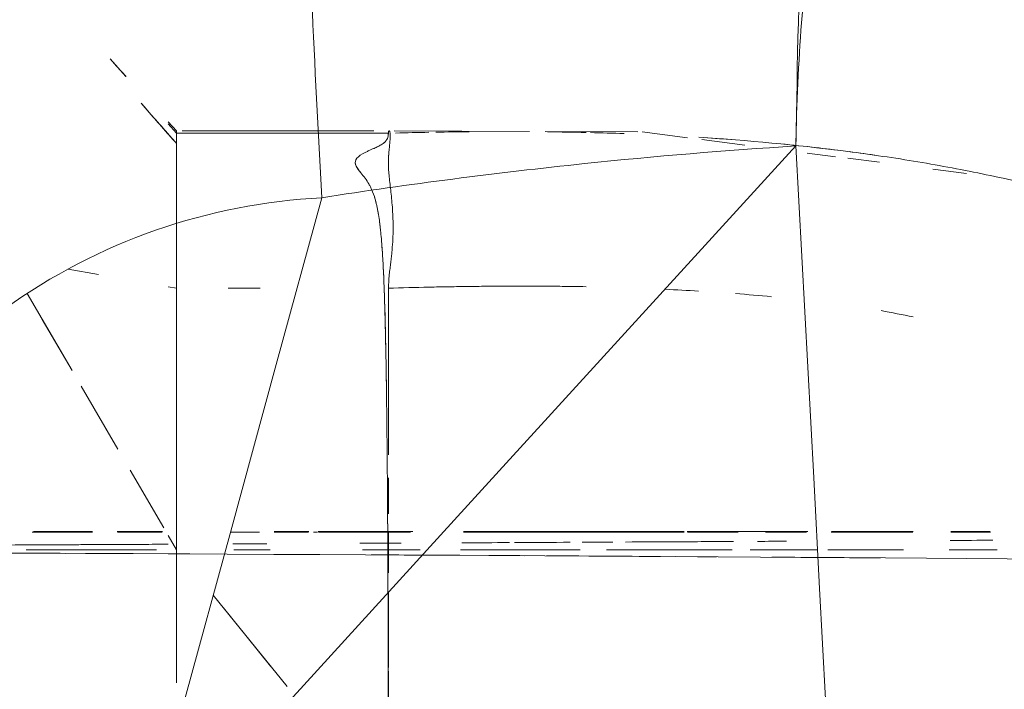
# Model space of a CAD drawing. Header units: millimetres. Extents: x 1110081 to 1268996, y -753649 to 3502.
# Tile 21 of 211: x 1176099 to 1176181, y -737027 to -736970. Entities that reach past the tile are written whole.
import ezdxf

# ---------------------------------------------------------------- set-up
doc = ezdxf.new("R2010")
doc.units = ezdxf.units.MM
doc.layers.add('Imports in Families', color=7, linetype='Continuous', lineweight=5)

# ---------------------------------------------------------------- blocks, each defined once
blk = doc.blocks.new('A315 - 3D HC toalett med cisterne - Standard-12572555-H02-Nivå F-3_5 m_1_ Ny Plan 2 PV200')
at = {"layer": 'Imports in Families'}
for p, q in [((75.447, 226.024), (75.447, 230.027)), ((73.918, 226.15), (73.918, 229.449)), ((73.99, 229.476), (73.99, 226.144)), ((43.965, 227.464), (43.604, 224.645)), ((73.918, 216.167), (73.918, 223.006)), ((73.99, 222.969), (73.99, 216.152)), ((75.447, 215.849), (75.447, 222.207)), ((43.034, 220.196), (42.694, 217.539)), ((42.561, 216.506), (42.257, 214.134)), ((75.447, 209.364), (75.447, 214.998)), ((73.918, 204.089), (73.918, 214.195)), ((73.99, 214.08), (73.99, 210.653)), ((41.59, 208.927), (41.128, 205.318)), ((73.99, 208.367), (73.99, 204.11)), ((75.447, 204.541), (75.447, 207.864)), ((40.974, 204.115), (40.486, 200.307)), ((73.918, 185.374), (73.918, 203.845)), ((73.99, 203.845), (73.99, 185.362)), ((75.447, 197.343), (75.447, 202.939)), ((40.485, 199.946), (40.454, 192.209)), ((75.447, 185.128), (75.447, 195.141)), ((40.449, 190.88), (40.403, 179.56)), ((75.447, 176.915), (75.447, 181.738)), ((73.918, 175.919), (73.918, 181.119)), ((73.99, 180.927), (73.99, 175.915)), ((40.603, 177.105), (40.603, 179.075)), ((69.438, 179.075), (72.459, 179.075)), ((73.99, 179.075), (77.375, 179.075)), ((79.017, 179.075), (85.313, 179.075)), ((85.605, 179.075), (91.118, 179.075)), ((40.402, 177.852), (40.402, 175.381)), ((40.603, 175.135), (40.603, 177.105)), ((73.918, 173.204), (73.918, 175.919)), ((73.99, 175.915), (73.99, 173.226)), ((40.402, 175.381), (40.402, 169.565)), ((40.603, 173.165), (40.603, 175.135)), ((40.603, 171.194), (40.603, 173.165)), ((73.99, 173.15), (73.99, 172.82)), ((73.918, 169.511), (73.918, 172.432)), ((73.99, 172.382), (73.99, 169.527)), ((40.603, 169.224), (40.603, 171.194)), ((79.253, 164.417), (86.909, 170.6)), ((40.402, 169.565), (40.402, 161.831)), ((75.447, 166.142), (75.447, 169.19)), ((53.563, 168.338), (53.563, 165.666)), ((73.99, 168.299), (73.99, 165.92)), ((40.443, 161.344), (40.402, 161.344)), ((40.483, 161.344), (40.403, 161.344)), ((40.603, 161.344), (40.443, 161.344)), ((40.999, 161.344), (40.483, 161.344)), ((41.987, 161.344), (40.999, 161.344)), ((41.458, 161.344), (42.046, 161.344)), ((42.656, 161.344), (41.987, 161.344)), ((42.046, 161.344), (43.315, 161.344)), ((43.439, 161.344), (42.656, 161.344)), ((43.315, 161.344), (44.707, 161.344)), ((45.341, 161.344), (43.439, 161.344)), ((44.707, 161.344), (45.449, 161.344)), ((49.001, 161.344), (45.341, 161.344)), ((45.449, 161.344), (46.222, 161.344)), ((46.222, 161.344), (47.025, 161.344)), ((47.025, 161.344), (47.859, 161.344)), ((47.859, 161.344), (48.724, 161.344)), ((48.724, 161.344), (49.619, 161.344)), ((50.425, 161.344), (49.001, 161.344)), ((49.619, 161.344), (50.545, 161.344)), ((51.947, 161.344), (50.425, 161.344)), ((50.545, 161.344), (51.501, 161.344)), ((51.501, 161.344), (52.489, 161.344)), ((53.563, 161.344), (51.947, 161.344)), ((52.489, 161.344), (53.506, 161.344)), ((53.506, 161.344), (54.554, 161.344)), ((54.554, 161.344), (57.881, 161.344)), ((57.881, 161.344), (64.034, 161.344)), ((73.99, 161.344), (63.207, 161.344)), ((73.99, 161.344), (63.207, 161.344)), ((64.034, 161.344), (65.355, 161.344)), ((65.355, 161.344), (69.5, 161.344)), ((69.5, 161.344), (70.942, 161.344)), ((70.942, 161.344), (75.447, 161.344)), ((75.447, 161.344), (86.583, 161.344)), ((86.583, 161.344), (75.447, 161.344)), ((75.447, 161.344), (86.583, 161.344)), ((86.583, 161.344), (75.447, 161.344)), ((73.608, 160.271), (68.794, 157.463)), ((68.794, 157.463), (73.608, 160.271)), ((73.918, 156.389), (73.918, 160.171)), ((73.99, 160.148), (73.99, 156.406)), ((75.447, 148.763), (75.447, 159.677)), ((34.366, 155.786), (35.842, 157.102)), ((35.842, 157.13), (34.979, 156.334)), ((34.979, 156.334), (34.366, 155.786)), ((67.03, 156.434), (61.766, 153.364)), ((61.766, 153.364), (67.03, 156.434)), ((52.418, 154.805), (51.974, 152.271)), ((73.918, 149.362), (73.918, 154.321)), ((73.99, 154.306), (73.99, 149.27)), ((54.01, 148.84), (60.462, 152.603)), ((60.462, 152.603), (56.184, 150.108))]:
    blk.add_line(p, q, dxfattribs=at)
at = {"layer": 'Imports in Families', "flags": 128}
for points in [[(125, 217.649), (115.74, 217.153), (106.48, 216.658), (97.221, 216.163), (87.961, 215.667), (78.701, 215.172), (69.441, 214.677), (60.182, 214.182), (50.922, 213.686), (41.662, 213.191)], [(41.662, 213.191), (56.699, 199.458), (71.736, 185.725), (86.773, 171.992), (101.81, 158.258)], [(53.563, 179.075), (61.5, 179.075), (67.513, 179.075)], [(101.81, 158.258), (87.856, 162.068), (73.902, 165.878), (59.948, 169.687), (45.995, 173.497)], [(40.603, 161.344), (40.603, 163.314), (40.603, 165.284), (40.603, 167.254), (40.603, 169.224)], [(80.326, 165.284), (82.766, 167.254), (85.205, 169.224)]]:
    blk.add_lwpolyline(points, dxfattribs=at)
at = {"layer": 'Imports in Families'}
for points in [[(76.829, 299.611), (76.188, 243.483), (75.727, 166.113), (75.447, 67.5)], [(74.659, 229.661), (74.664, 228.477), (74.67, 227.287), (74.676, 226.091)], [(55.443, 220.33), (55.604, 221.229), (55.788, 222.122), (55.973, 223.012)], [(42.141, 217.647), (42.249, 218.469), (42.362, 219.288), (42.48, 220.103)], [(76.134, 220.266), (76.128, 219.409), (76.123, 218.548), (76.117, 217.685)], [(41.724, 214.178), (41.817, 215.019), (41.915, 215.856), (42.019, 216.69)], [(76.099, 215.036), (76.091, 213.752), (76.083, 212.461), (76.075, 211.164)], [(41.418, 211.17), (41.512, 212.172), (41.613, 213.17), (41.722, 214.162)], [(74.742, 212.414), (74.746, 211.607), (74.749, 210.797), (74.753, 209.984)], [(54.017, 208.119), (54.096, 209.138), (54.182, 210.151), (54.277, 211.159)], [(40.966, 205.451), (41.025, 206.348), (41.088, 207.241), (41.158, 208.129)], [(74.763, 207.967), (74.769, 206.767), (74.775, 205.56), (74.781, 204.348)], [(53.657, 202.236), (53.701, 203.18), (53.751, 204.115), (53.807, 205.046)], [(74.785, 203.466), (74.792, 201.957), (74.8, 200.439), (74.807, 198.912)], [(76.017, 201.849), (76.007, 200.279), (75.998, 198.7), (75.989, 197.112)], [(40.546, 195.987), (40.57, 196.931), (40.598, 197.87), (40.632, 198.804)], [(74.812, 197.853), (74.816, 197.001), (74.82, 196.146), (74.824, 195.289)], [(40.48, 192.4), (40.493, 193.481), (40.512, 194.555), (40.537, 195.622)], [(75.976, 195.026), (75.971, 194.127), (75.966, 193.226), (75.961, 192.322)], [(74.829, 194.303), (74.837, 192.758), (74.844, 191.204), (74.852, 189.641)], [(75.95, 190.449), (75.945, 189.462), (75.939, 188.472), (75.934, 187.479)], [(53.447, 184.161), (53.437, 184.72), (53.421, 185.834), (53.403, 187.493), (53.397, 188.592), (53.396, 189.139)], [(74.854, 189.217), (74.86, 187.892), (74.867, 186.56), (74.873, 185.222)], [(40.511, 183.057), (40.495, 183.987), (40.482, 184.91), (40.474, 185.829)], [(75.92, 185.058), (75.916, 184.236), (75.911, 183.41), (75.907, 182.583)], [(40.586, 179.68), (40.561, 180.617), (40.54, 181.549), (40.522, 182.476)], [(75.9, 181.335), (75.893, 180.106), (75.887, 178.872), (75.88, 177.634)], [(74.898, 180.153), (74.903, 179.004), (74.909, 177.85), (74.915, 176.692)], [(40.402, 179.141), (40.403, 179.152), (40.413, 179.163), (40.43, 179.174)], [(40.422, 179.109), (40.409, 179.118), (40.402, 179.127), (40.402, 179.137)], [(40.489, 179.085), (40.458, 179.091), (40.436, 179.099), (40.422, 179.109)], [(40.43, 179.174), (40.447, 179.185), (40.472, 179.195), (40.505, 179.203)], [(40.603, 179.075), (40.557, 179.076), (40.519, 179.079), (40.489, 179.085)], [(40.505, 179.203), (40.538, 179.212), (40.579, 179.219), (40.627, 179.224)], [(40.686, 179.073), (40.657, 179.075), (40.629, 179.075), (40.603, 179.075)], [(40.627, 179.224), (40.676, 179.229), (40.732, 179.233), (40.797, 179.234)], [(40.776, 179.065), (40.745, 179.069), (40.715, 179.072), (40.686, 179.073)], [(40.797, 179.234), (40.861, 179.235), (40.933, 179.233), (41.014, 179.229)], [(40.979, 179.019), (40.942, 179.032), (40.907, 179.041), (40.874, 179.048)], [(41.014, 179.229), (41.094, 179.224), (41.181, 179.217), (41.277, 179.208)], [(41.277, 179.208), (41.468, 179.19), (41.691, 179.164), (41.944, 179.14)], [(44.409, 179.167), (44.61, 179.188), (45.027, 179.235), (45.473, 179.286), (45.704, 179.31)], [(45.704, 179.31), (45.934, 179.334), (46.171, 179.358), (46.416, 179.379)], [(46.416, 179.379), (46.66, 179.401), (47.163, 179.439), (47.693, 179.462), (47.966, 179.469)], [(52.535, 179.143), (52.871, 179.11), (53.214, 179.09), (53.563, 179.075)], [(58.544, 178.86), (58.206, 178.853), (57.873, 178.847), (57.544, 178.839)], [(59.054, 178.87), (58.882, 178.866), (58.712, 178.863), (58.544, 178.86)], [(59.571, 178.879), (59.397, 178.876), (59.225, 178.873), (59.054, 178.87)], [(61.162, 178.904), (60.621, 178.896), (60.091, 178.888), (59.571, 178.879)], [(61.707, 178.912), (61.524, 178.909), (61.343, 178.907), (61.162, 178.904)], [(62.816, 178.927), (62.441, 178.922), (62.072, 178.917), (61.707, 178.912)], [(66.911, 178.971), (65.491, 178.958), (64.125, 178.943), (62.816, 178.927)], [(67.523, 178.977), (67.318, 178.975), (67.114, 178.973), (66.911, 178.971)], [(68.142, 178.982), (67.934, 178.981), (67.728, 178.979), (67.523, 178.977)], [(69.399, 178.993), (68.976, 178.989), (68.556, 178.986), (68.142, 178.982)], [(70.684, 179.002), (70.251, 178.999), (69.823, 178.996), (69.399, 178.993)], [(71.995, 179.011), (71.553, 179.008), (71.116, 179.005), (70.684, 179.002)], [(72.66, 179.015), (72.437, 179.014), (72.216, 179.012), (71.995, 179.011)], [(76.088, 179.034), (74.918, 179.028), (73.775, 179.022), (72.66, 179.015)], [(80.418, 179.051), (78.935, 179.046), (77.492, 179.04), (76.088, 179.034)], [(81.914, 179.056), (81.411, 179.054), (80.912, 179.053), (80.418, 179.051)], [(85.766, 179.065), (85.504, 179.064), (85.243, 179.064), (84.983, 179.063)], [(88.155, 179.069), (87.349, 179.068), (86.553, 179.067), (85.766, 179.065)], [(46.482, 178.065), (46.383, 178.042), (46.286, 178.016), (46.19, 177.99)], [(46.781, 178.133), (46.68, 178.112), (46.58, 178.089), (46.482, 178.065)], [(47.4, 178.248), (47.295, 178.231), (47.086, 178.194), (46.881, 178.154), (46.781, 178.133)], [(48.049, 178.343), (47.828, 178.314), (47.612, 178.283), (47.4, 178.248)], [(48.727, 178.422), (48.612, 178.41), (48.383, 178.385), (48.16, 178.357), (48.049, 178.343)], [(49.433, 178.49), (49.193, 178.469), (48.958, 178.447), (48.727, 178.422)], [(50.168, 178.548), (50.043, 178.539), (49.796, 178.52), (49.553, 178.5), (49.433, 178.49)], [(50.931, 178.599), (50.672, 178.583), (50.417, 178.566), (50.168, 178.548)], [(51.722, 178.644), (51.588, 178.637), (51.322, 178.622), (51.06, 178.607), (50.931, 178.599)], [(52.128, 178.664), (51.991, 178.658), (51.856, 178.651), (51.722, 178.644)], [(52.541, 178.684), (52.402, 178.677), (52.264, 178.671), (52.128, 178.664)], [(53.822, 178.735), (53.385, 178.719), (52.958, 178.702), (52.541, 178.684)], [(54.263, 178.75), (54.115, 178.745), (53.968, 178.74), (53.822, 178.735)], [(54.711, 178.765), (54.561, 178.76), (54.411, 178.755), (54.263, 178.75)], [(57.544, 178.839), (56.558, 178.818), (55.614, 178.793), (54.711, 178.765)], [(45.906, 177.905), (45.626, 177.815), (45.357, 177.71), (45.099, 177.581)], [(46.19, 177.99), (46.094, 177.963), (45.999, 177.935), (45.906, 177.905)], [(43.908, 176.774), (43.835, 176.716), (43.763, 176.658), (43.691, 176.604)], [(75.855, 172.821), (75.855, 172.758), (75.855, 172.695), (75.854, 172.631)], [(74.952, 168.893), (74.957, 167.955), (74.961, 167.015), (74.966, 166.071)], [(41.197, 161.114), (40.158, 160.2), (39.119, 159.286), (38.08, 158.372)], [(40.403, 161.344), (40.418, 161.344), (40.485, 161.344), (40.603, 161.344)], [(41.123, 161.344), (40.683, 161.344), (40.442, 161.344), (40.405, 161.344)], [(40.407, 161.341), (40.405, 161.339), (40.59, 161.338), (40.953, 161.337)], [(40.603, 161.344), (40.485, 161.343), (40.421, 161.342), (40.409, 161.341)], [(40.603, 161.344), (40.929, 161.344), (41.273, 161.344), (41.635, 161.344)], [(40.603, 161.344), (40.787, 161.344), (40.977, 161.344), (41.172, 161.344)], [(40.953, 161.337), (41.016, 161.337), (41.086, 161.337), (41.161, 161.337)], [(41.629, 161.344), (41.438, 161.344), (41.27, 161.344), (41.123, 161.344)], [(41.161, 161.337), (41.235, 161.337), (41.316, 161.336), (41.401, 161.336)], [(41.172, 161.344), (41.368, 161.344), (41.569, 161.344), (41.775, 161.344)], [(41.401, 161.336), (41.573, 161.336), (41.766, 161.336), (41.98, 161.336)], [(42.266, 161.344), (42.032, 161.344), (41.819, 161.344), (41.629, 161.344)], [(41.635, 161.344), (41.997, 161.344), (42.756, 161.344), (43.587, 161.344), (44.02, 161.344)], [(41.775, 161.344), (41.982, 161.344), (42.194, 161.344), (42.412, 161.344)], [(41.98, 161.336), (42.194, 161.336), (42.43, 161.336), (42.686, 161.337)], [(42.412, 161.344), (42.847, 161.344), (43.305, 161.344), (43.785, 161.344)], [(42.686, 161.337), (42.814, 161.337), (43.081, 161.337), (43.369, 161.338), (43.518, 161.338)], [(43.929, 161.344), (43.769, 161.344), (43.614, 161.344), (43.465, 161.344)], [(43.518, 161.338), (43.816, 161.338), (44.134, 161.339), (44.473, 161.34)], [(43.785, 161.344), (44.025, 161.344), (44.271, 161.344), (44.522, 161.344)], [(44.951, 161.344), (44.59, 161.344), (44.249, 161.344), (43.929, 161.344)], [(44.02, 161.344), (44.454, 161.344), (44.905, 161.344), (45.374, 161.344)], [(44.473, 161.34), (44.643, 161.34), (44.817, 161.34), (44.996, 161.341)], [(44.522, 161.344), (45.527, 161.344), (46.621, 161.344), (47.805, 161.344)], [(45.508, 161.344), (45.317, 161.344), (45.132, 161.344), (44.951, 161.344)], [(44.996, 161.341), (45.176, 161.341), (45.36, 161.341), (45.55, 161.342)], [(45.374, 161.344), (45.842, 161.344), (46.329, 161.344), (46.834, 161.344)], [(47.361, 161.344), (46.699, 161.344), (46.081, 161.344), (45.508, 161.344)], [(45.55, 161.342), (46.118, 161.342), (46.732, 161.343), (47.389, 161.344)], [(46.834, 161.344), (47.338, 161.344), (47.86, 161.344), (48.4, 161.344)], [(48.038, 161.344), (47.808, 161.344), (47.582, 161.344), (47.361, 161.344)], [(47.389, 161.344), (47.608, 161.344), (47.833, 161.344), (48.061, 161.344)], [(47.805, 161.344), (48.101, 161.344), (48.402, 161.344), (48.709, 161.344)], [(50.24, 161.344), (49.464, 161.344), (48.729, 161.344), (48.038, 161.344)], [(48.061, 161.344), (48.748, 161.344), (49.478, 161.344), (50.251, 161.344)], [(48.4, 161.344), (48.94, 161.344), (50.055, 161.344), (51.241, 161.344), (51.852, 161.344)], [(48.709, 161.344), (49.016, 161.344), (49.329, 161.344), (49.647, 161.344)], [(49.647, 161.344), (49.966, 161.344), (50.289, 161.344), (50.619, 161.344)], [(51.03, 161.344), (50.762, 161.344), (50.499, 161.344), (50.24, 161.344)], [(50.251, 161.344), (50.508, 161.343), (50.77, 161.343), (51.037, 161.343)], [(50.619, 161.344), (50.948, 161.344), (51.283, 161.344), (51.624, 161.344)], [(52.692, 161.344), (52.12, 161.344), (51.566, 161.344), (51.03, 161.344)], [(51.037, 161.343), (51.304, 161.343), (51.847, 161.343), (52.408, 161.343), (52.693, 161.343)], [(51.624, 161.344), (51.965, 161.344), (52.311, 161.344), (52.663, 161.344)], [(51.852, 161.344), (52.463, 161.344), (53.091, 161.344), (53.737, 161.344)], [(52.663, 161.344), (53.014, 161.344), (53.372, 161.344), (53.735, 161.344)], [(53.563, 161.344), (53.268, 161.344), (52.978, 161.344), (52.692, 161.344)], [(52.693, 161.343), (52.979, 161.343), (53.268, 161.343), (53.563, 161.344)], [(53.735, 161.344), (54.098, 161.344), (54.466, 161.344), (54.84, 161.344)], [(53.737, 161.344), (54.383, 161.344), (55.047, 161.344), (55.728, 161.344)], [(54.84, 161.344), (55.215, 161.344), (55.594, 161.344), (55.98, 161.344)], [(55.728, 161.344), (56.41, 161.344), (57.109, 161.344), (57.825, 161.344)], [(55.98, 161.344), (56.365, 161.344), (56.756, 161.344), (57.152, 161.344)], [(57.152, 161.344), (57.549, 161.344), (57.951, 161.344), (58.358, 161.344)], [(57.825, 161.344), (58.542, 161.344), (59.276, 161.344), (60.027, 161.344)], [(58.358, 161.344), (58.766, 161.344), (59.179, 161.344), (59.598, 161.344)], [(59.598, 161.344), (60.855, 161.344), (62.161, 161.344), (63.518, 161.344)], [(60.027, 161.344), (60.779, 161.344), (61.548, 161.344), (62.335, 161.344)], [(63.518, 161.344), (63.971, 161.344), (64.429, 161.344), (64.892, 161.344)], [(64.748, 161.344), (65.57, 161.344), (66.409, 161.344), (67.266, 161.344)], [(64.892, 161.344), (65.356, 161.344), (65.825, 161.344), (66.299, 161.344)], [(66.299, 161.344), (66.774, 161.344), (67.254, 161.344), (67.74, 161.344)], [(67.74, 161.344), (68.226, 161.344), (68.718, 161.344), (69.215, 161.344)], [(69.215, 161.344), (69.712, 161.344), (70.214, 161.344), (70.722, 161.344)], [(70.277, 161.344), (71.94, 161.344), (73.664, 161.344), (75.447, 161.344)], [(70.722, 161.344), (71.231, 161.344), (71.744, 161.344), (72.264, 161.344)], [(72.264, 161.344), (73.303, 161.344), (74.364, 161.344), (75.447, 161.344)], [(74.996, 159.826), (75.002, 158.772), (75.007, 157.714), (75.012, 156.652)], [(75.777, 156.83), (75.772, 155.867), (75.768, 154.901), (75.764, 153.932)], [(75.024, 154.09), (75.03, 152.863), (75.036, 151.632), (75.042, 150.396)], [(75.755, 152.091), (75.749, 150.771), (75.743, 149.445), (75.737, 148.115)], [(75.042, 150.396), (75.051, 148.689), (75.059, 146.973), (75.067, 145.248)]]:
    blk.add_open_spline(points, degree=3, dxfattribs=at)
for points, knots in [([(41.662, 213.191), (34.547, 213.299), (24.543, 214.099), (13.267, 216.194), (5.99, 218.12), (0.979, 219.963), (-2.361, 221.525), (-4.164, 222.522), (-5.433, 223.327), (-6.156, 223.827), (-6.696, 224.221), (-7.081, 224.514), (-7.384, 224.758), (-7.587, 224.929), (-7.7, 225.026), (-7.784, 225.098), (-7.865, 225.172), (-7.965, 225.272), (-8.131, 225.449), (-8.38, 225.688), (-8.761, 225.866), (-9.04, 225.982), (-9.195, 226.05), (-9.306, 226.102), (-9.414, 226.156), (-9.557, 226.227), (-9.804, 226.352), (-10.147, 226.529), (-10.545, 226.743), (-11.056, 227.027), (-11.661, 227.382), (-12.557, 227.948), (-13.553, 228.653), (-14.567, 229.493), (-15.295, 230.181), (-15.803, 230.729), (-16.036, 231.001), (-16.147, 231.137)], [0, 0, 0, 0, 0.0909091, 0.1363636, 0.1818182, 0.2272727, 0.25, 0.2727273, 0.2840909, 0.2954545, 0.3011364, 0.3068182, 0.3125, 0.3153409, 0.3167614, 0.3181818, 0.3196023, 0.3210227, 0.3238636, 0.3295455, 0.3352273, 0.3380682, 0.3394886, 0.3409091, 0.3423295, 0.34375, 0.3465909, 0.3522727, 0.3579545, 0.3636364, 0.375, 0.3863636, 0.4090909, 0.4318182, 0.4545455, 0.4659091, 0.4772727, 0.4772727, 0.4772727, 0.4772727]), ([(41.662, 213.191), (27.426, 213.408), (8.877, 214.042), (-6.255, 215.567), (-12.935, 216.684), (-16.251, 217.5), (-18.416, 218.21), (-19.826, 218.766), (-20.841, 219.247), (-21.387, 219.542), (-21.563, 219.641)], [0, 0, 0, 0, 0.1904762, 0.2857143, 0.3333333, 0.3809524, 0.4047619, 0.4285714, 0.452381, 0.4642857, 0.4642857, 0.4642857, 0.4642857]), ([(41.662, 213.191), (42.037, 207.285), (43.149, 194.015), (44.86, 180.806), (45.995, 173.497)], [0, 0, 0, 0, 0.444444, 1, 1, 1, 1]), ([(53.396, 189.139), (53.394, 189.686), (53.393, 190.775), (53.399, 192.136), (53.408, 193.201), (53.418, 194.049), (53.428, 194.696), (53.436, 195.22), (53.444, 195.62)], [0.0952381, 0.0952381, 0.0952381, 0.0952381, 0.11111111, 0.12698413, 0.13492063, 0.14285714, 0.15079365, 0.15873016, 0.15873016, 0.15873016, 0.15873016]), ([(53.563, 179.075), (53.53, 180.218), (53.488, 181.919), (53.456, 183.602), (53.447, 184.161)], [0, 0, 0, 0, 0.03174603, 0.04761905, 0.04761905, 0.04761905, 0.04761905]), ([(40.874, 179.048), (40.861, 179.051), (40.828, 179.057), (40.796, 179.062), (40.776, 179.065)], [0.974358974, 0.974358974, 0.974358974, 0.974358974, 0.977564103, 0.982905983, 0.982905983, 0.982905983, 0.982905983]), ([(41.212, 178.897), (41.181, 178.919), (41.1, 178.971), (41.024, 179.004), (40.979, 179.019)], [0.94871795, 0.94871795, 0.94871795, 0.94871795, 0.95512821, 0.96581197, 0.96581197, 0.96581197, 0.96581197]), ([(41.342, 178.783), (41.322, 178.803), (41.278, 178.845), (41.236, 178.879), (41.212, 178.897)], [0.94017094, 0.94017094, 0.94017094, 0.94017094, 0.943910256, 0.948717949, 0.948717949, 0.948717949, 0.948717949]), ([(41.944, 179.14), (42.07, 179.128), (42.473, 179.092), (43.101, 179.061), (43.819, 179.108), (44.207, 179.146), (44.409, 179.167)], [0.4074074, 0.4074074, 0.4074074, 0.4074074, 0.4444444, 0.5185185, 0.5555556, 0.5925926, 0.5925926, 0.5925926, 0.5925926]), ([(47.966, 179.469), (48.238, 179.475), (48.796, 179.478), (49.672, 179.444), (50.435, 179.384), (51.064, 179.316), (51.545, 179.261), (52.034, 179.199), (52.367, 179.16), (52.535, 179.143)], [0.7777778, 0.7777778, 0.7777778, 0.7777778, 0.8148148, 0.8518519, 0.8888889, 0.9074074, 0.9259259, 0.9444444, 0.962963, 0.962963, 0.962963, 0.962963]), ([(84.983, 179.063), (84.722, 179.063), (83.687, 179.061), (82.668, 179.058), (81.914, 179.056)], [0.12820513, 0.12820513, 0.12820513, 0.12820513, 0.13675214, 0.16239316, 0.16239316, 0.16239316, 0.16239316]), ([(41.479, 178.613), (41.473, 178.622), (41.426, 178.688), (41.38, 178.742), (41.342, 178.783)], [0.931623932, 0.931623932, 0.931623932, 0.931623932, 0.932692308, 0.94017094, 0.94017094, 0.94017094, 0.94017094]), ([(43.273, 176.35), (43.12, 176.291), (42.794, 176.273), (42.441, 176.691), (42.223, 177.103), (42.144, 177.264), (42.067, 177.425), (41.992, 177.598), (41.918, 177.761), (41.809, 178.009), (41.659, 178.328), (41.536, 178.533), (41.479, 178.613)], [0.84615385, 0.84615385, 0.84615385, 0.84615385, 0.86538462, 0.88782051, 0.89342949, 0.89623397, 0.89903846, 0.90464744, 0.90745192, 0.91025641, 0.92147436, 0.93162393, 0.93162393, 0.93162393, 0.93162393]), ([(45.099, 177.581), (45.013, 177.539), (44.591, 177.31), (44.202, 177.008), (43.908, 176.774)], [0.77777778, 0.77777778, 0.77777778, 0.77777778, 0.78632479, 0.82051282, 0.82051282, 0.82051282, 0.82051282]), ([(43.691, 176.604), (43.575, 176.516), (43.436, 176.42), (43.299, 176.36), (43.273, 176.35)], [0.82905983, 0.82905983, 0.82905983, 0.82905983, 0.84294872, 0.84615385, 0.84615385, 0.84615385, 0.84615385]), ([(45.995, 173.497), (40.442, 173.195), (29.393, 172.63), (15.978, 172.124), (5.952, 171.964), (-0.957, 172.016), (-6.914, 172.29), (-10.73, 172.737), (-13.151, 173.174), (-14.694, 173.528), (-16.004, 173.895), (-16.748, 174.142), (-17.094, 174.265)], [0, 0, 0, 0, 0.037037, 0.0740741, 0.0925926, 0.1111111, 0.1296296, 0.1481481, 0.1574074, 0.1666667, 0.1759259, 0.1851852, 0.1851852, 0.1851852, 0.1851852]), ([(45.995, 173.497), (46.249, 168.766), (48.059, 159.365), (54.434, 147.177), (63.239, 137.442), (70.244, 132.885), (73.96, 131.047)], [0, 0, 0, 0, 0.266667, 0.533333, 0.766667, 1, 1, 1, 1]), ([(55.083, 85.885), (38.995, 88.64), (13.88, 98.126), (-14.868, 120.883), (-33.621, 144.735), (-42.072, 163.114), (-45.168, 172.669)], [-1, -1, -1, -1, -0.648649, -0.432432, -0.216216, 0, 0, 0, 0]), ([(43.465, 161.344), (43.316, 161.344), (42.884, 161.344), (42.5, 161.344), (42.266, 161.344)], [0.46875, 0.46875, 0.46875, 0.46875, 0.5, 0.5625, 0.5625, 0.5625, 0.5625])]:
    blk.add_open_spline(points, degree=3, knots=knots, dxfattribs=at)
blk = doc.blocks.new('br001-h02-a-200-2-0001_Z02_dwg_A315 - 3D HC toalett med cisterne - Standard-12572555-H02-Nivå F-3_5m-1921415-MA-20-0001 GA Level 02 -Rearrange - option 3D')
at = {"layer": 'Imports in Families'}
for p, q in [((75.447, 226.024), (75.447, 230.027)), ((43.965, 227.464), (43.604, 224.645)), ((75.447, 215.849), (75.447, 222.207)), ((43.034, 220.196), (42.694, 217.539)), ((42.561, 216.506), (42.257, 214.134)), ((75.447, 209.364), (75.447, 214.998)), ((41.59, 208.927), (41.128, 205.318)), ((40.974, 204.115), (40.486, 200.307)), ((40.485, 199.946), (40.454, 192.209)), ((75.447, 185.128), (75.447, 195.141)), ((40.449, 190.88), (40.403, 179.56)), ((75.447, 176.915), (75.447, 181.738)), ((69.438, 179.075), (72.459, 179.075)), ((73.99, 179.075), (77.375, 179.075)), ((79.017, 179.075), (85.313, 179.075)), ((85.605, 179.075), (91.118, 179.075)), ((79.253, 164.417), (86.909, 170.6)), ((75.447, 166.142), (75.447, 169.19)), ((53.563, 168.338), (53.563, 165.666)), ((73.99, 168.299), (73.99, 165.92)), ((40.405, 161.339), (39.652, 160.644)), ((39.818, 160.644), (40.603, 161.344)), ((75.447, 148.763), (75.447, 159.677)), ((34.979, 156.334), (34.366, 155.786)), ((52.418, 154.805), (51.974, 152.271))]:
    blk.add_line(p, q, dxfattribs=at)
at = {"layer": 'Imports in Families', "flags": 128}
for points in [[(73.918, 226.15), (73.918, 229.449), (73.99, 226.144)], [(73.918, 216.167), (73.918, 223.006), (73.99, 216.152)], [(125, 205.836), (125, 217.645), (115.74, 217.153), (106.48, 216.658), (97.221, 216.163), (87.961, 215.667), (78.701, 215.172), (69.441, 214.677), (60.182, 214.182), (50.922, 213.686), (41.662, 213.191), (56.699, 199.458), (71.736, 185.725), (86.773, 171.992), (101.81, 158.258), (87.856, 162.068), (73.902, 165.878), (59.948, 169.687), (45.995, 173.497)], [(73.99, 208.367), (73.918, 204.932), (73.918, 214.195), (73.99, 210.653)], [(75.447, 197.343), (75.447, 202.939), (75.447, 207.864)], [(73.918, 185.374), (73.918, 203.845), (73.99, 185.362)], [(73.99, 180.927), (73.99, 175.915), (73.918, 173.204), (73.918, 175.919), (73.918, 181.119)], [(40.603, 167.254), (40.603, 169.224), (40.603, 171.194), (40.603, 173.165), (40.603, 175.135), (40.603, 177.105), (40.603, 179.075)], [(53.563, 179.075), (61.5, 179.075), (67.513, 179.075)], [(40.402, 177.852), (40.402, 175.381), (40.402, 169.565), (40.402, 161.831)], [(73.918, 169.511), (73.918, 172.432), (73.99, 169.527)], [(80.326, 165.284), (82.766, 167.254), (85.205, 169.224)], [(42.656, 161.344), (41.987, 161.344), (41.434, 161.344), (40.999, 161.344), (40.403, 161.344), (40.603, 161.344), (40.603, 163.314), (40.603, 165.284), (40.603, 167.254)], [(52.489, 161.344), (51.501, 161.344), (48.724, 161.344), (47.859, 161.344), (47.025, 161.344), (44.707, 161.344), (43.315, 161.344), (42.665, 161.344), (42.046, 161.344), (41.458, 161.344)], [(45.341, 161.344), (43.439, 161.344), (42.656, 161.344)], [(53.44, 160.644), (53.563, 161.344), (51.947, 161.344), (50.425, 161.344), (49.001, 161.344), (45.341, 161.344)], [(75.447, 161.344), (86.583, 161.344), (75.447, 161.344), (86.583, 161.344), (75.447, 161.344), (74.248, 160.644), (75.447, 161.344), (70.942, 161.344), (65.355, 161.344), (64.034, 161.344), (73.99, 161.344), (63.972, 161.344), (60.251, 161.344), (57.881, 161.344), (54.554, 161.344), (52.489, 161.344)], [(73.918, 156.389), (73.918, 160.171), (73.99, 156.406)], [(73.918, 149.362), (73.918, 154.321), (73.99, 149.27)], [(54.01, 148.84), (60.462, 152.603), (56.184, 150.108)]]:
    blk.add_lwpolyline(points, dxfattribs=at)
for points in [[(73.608, 160.271), (68.794, 157.463)], [(67.03, 156.434), (63.972, 154.65)]]:
    blk.add_lwpolyline(points, close=True, dxfattribs=at)
at = {"layer": 'Imports in Families'}
for points, knots in [([(40.941, 205.056), (41.201, 209.176), (41.667, 214.213), (42.472, 220.108), (42.922, 223.027), (43.429, 225.917), (43.989, 228.777), (44.601, 231.609), (45.259, 234.414), (45.961, 237.191), (46.703, 239.943), (47.482, 242.672), (48.294, 245.377), (49.135, 248.062), (50.292, 251.617), (51.794, 256.018), (53.656, 261.245), (55.554, 266.437), (57.459, 271.613), (59.031, 275.929), (60.265, 279.39), (61.175, 281.993), (62.067, 284.605), (63.227, 288.102), (64.628, 292.497), (66.238, 297.817), (68.3, 304.962), (71.708, 317.588), (76.136, 335.854), (79.492, 350.475), (81.197, 357.73)], [0.125, 0.125, 0.125, 0.125, 0.1875, 0.203125, 0.21875, 0.234375, 0.25, 0.265625, 0.28125, 0.296875, 0.3125, 0.328125, 0.34375, 0.359375, 0.375, 0.40625, 0.4375, 0.46875, 0.5, 0.53125, 0.546875, 0.5625, 0.578125, 0.59375, 0.625, 0.65625, 0.6875, 0.75, 0.875, 1, 1, 1, 1]), ([(41.662, 213.191), (34.547, 213.299), (24.543, 214.099), (13.267, 216.194), (5.99, 218.12), (0.979, 219.963), (-2.361, 221.525), (-4.164, 222.522), (-5.433, 223.327), (-6.156, 223.827), (-6.696, 224.221), (-7.081, 224.514), (-7.384, 224.758), (-7.587, 224.929), (-7.7, 225.026), (-7.784, 225.098), (-7.865, 225.172), (-7.965, 225.272), (-8.131, 225.449), (-8.38, 225.688), (-8.761, 225.866), (-9.04, 225.982), (-9.195, 226.05), (-9.306, 226.102), (-9.414, 226.156), (-9.557, 226.227), (-9.804, 226.352), (-10.147, 226.529), (-10.545, 226.743), (-11.056, 227.027), (-11.661, 227.382), (-12.557, 227.948), (-13.553, 228.653), (-14.567, 229.493), (-15.295, 230.181), (-15.803, 230.729), (-16.036, 231.001), (-16.147, 231.137)], [0, 0, 0, 0, 0.0909091, 0.1363636, 0.1818182, 0.2272727, 0.25, 0.2727273, 0.2840909, 0.2954545, 0.3011364, 0.3068182, 0.3125, 0.3153409, 0.3167614, 0.3181818, 0.3196023, 0.3210227, 0.3238636, 0.3295455, 0.3352273, 0.3380682, 0.3394886, 0.3409091, 0.3423295, 0.34375, 0.3465909, 0.3522727, 0.3579545, 0.3636364, 0.375, 0.3863636, 0.4090909, 0.4318182, 0.4545455, 0.4659091, 0.4772727, 0.4772727, 0.4772727, 0.4772727]), ([(41.662, 213.191), (27.426, 213.408), (8.877, 214.042), (-6.255, 215.567), (-12.935, 216.684), (-16.251, 217.5), (-18.416, 218.21), (-19.826, 218.766), (-20.841, 219.247), (-21.387, 219.542), (-21.563, 219.641)], [0, 0, 0, 0, 0.1904762, 0.2857143, 0.3333333, 0.3809524, 0.4047619, 0.4285714, 0.452381, 0.4642857, 0.4642857, 0.4642857, 0.4642857]), ([(41.662, 213.191), (42.037, 207.285), (43.149, 194.015), (44.86, 180.806), (45.995, 173.497)], [0, 0, 0, 0, 0.444444, 1, 1, 1, 1]), ([(53.396, 189.139), (53.394, 189.686), (53.393, 190.775), (53.399, 192.136), (53.408, 193.201), (53.418, 194.049), (53.428, 194.696), (53.436, 195.22), (53.444, 195.62)], [0.0952381, 0.0952381, 0.0952381, 0.0952381, 0.11111111, 0.12698413, 0.13492063, 0.14285714, 0.15079365, 0.15873016, 0.15873016, 0.15873016, 0.15873016]), ([(53.563, 179.075), (53.53, 180.218), (53.488, 181.919), (53.456, 183.602), (53.447, 184.161)], [0, 0, 0, 0, 0.03174603, 0.04761905, 0.04761905, 0.04761905, 0.04761905]), ([(40.603, 179.075), (40.557, 179.076), (40.481, 179.082), (40.416, 179.107), (40.402, 179.127), (40.402, 179.137)], [0, 0, 0, 0, 0.037037, 0.0740741, 0.1072377, 0.1072377, 0.1072377, 0.1072377]), ([(40.505, 179.203), (40.538, 179.212), (40.66, 179.233), (40.918, 179.239), (41.181, 179.217), (41.277, 179.208)], [0.1851852, 0.1851852, 0.1851852, 0.1851852, 0.2222222, 0.2962963, 0.3333333, 0.3333333, 0.3333333, 0.3333333]), ([(40.979, 179.019), (40.929, 179.036), (40.791, 179.068), (40.672, 179.076), (40.603, 179.075)], [0.96581197, 0.96581197, 0.96581197, 0.96581197, 0.9775641, 1, 1, 1, 1]), ([(41.212, 178.897), (41.181, 178.919), (41.1, 178.971), (41.024, 179.004), (40.979, 179.019)], [0.94871795, 0.94871795, 0.94871795, 0.94871795, 0.95512821, 0.96581197, 0.96581197, 0.96581197, 0.96581197]), ([(41.479, 178.613), (41.473, 178.622), (41.406, 178.717), (41.315, 178.815), (41.236, 178.879), (41.212, 178.897)], [0.93162393, 0.93162393, 0.93162393, 0.93162393, 0.93269231, 0.94391026, 0.94871795, 0.94871795, 0.94871795, 0.94871795]), ([(58.544, 178.86), (57.193, 178.834), (55.755, 178.799), (54.411, 178.755), (54.263, 178.75)], [0.47863248, 0.47863248, 0.47863248, 0.47863248, 0.54700855, 0.55555556, 0.55555556, 0.55555556, 0.55555556]), ([(84.983, 179.063), (84.722, 179.063), (83.687, 179.061), (82.668, 179.058), (81.914, 179.056)], [0.12820513, 0.12820513, 0.12820513, 0.12820513, 0.13675214, 0.16239316, 0.16239316, 0.16239316, 0.16239316]), ([(41.782, 178.062), (41.739, 178.156), (41.634, 178.369), (41.536, 178.533), (41.479, 178.613)], [0.91452991, 0.91452991, 0.91452991, 0.91452991, 0.92147436, 0.93162393, 0.93162393, 0.93162393, 0.93162393]), ([(45.099, 177.581), (45.013, 177.539), (44.591, 177.31), (43.998, 176.849), (43.345, 176.322), (42.818, 176.245), (42.441, 176.691), (42.223, 177.103), (42.144, 177.264), (42.067, 177.425), (41.992, 177.598), (41.918, 177.761), (41.854, 177.906), (41.809, 178.005), (41.782, 178.062)], [0.7777778, 0.7777778, 0.7777778, 0.7777778, 0.7863248, 0.8205128, 0.8429487, 0.8653846, 0.8878205, 0.8934295, 0.896234, 0.8990385, 0.9046474, 0.9074519, 0.9102564, 0.9145299, 0.9145299, 0.9145299, 0.9145299]), ([(48.727, 178.422), (48.612, 178.41), (48.041, 178.347), (47.392, 178.255), (46.881, 178.154), (46.781, 178.133)], [0.67521368, 0.67521368, 0.67521368, 0.67521368, 0.68376068, 0.71794872, 0.72649573, 0.72649573, 0.72649573, 0.72649573]), ([(50.931, 178.599), (50.542, 178.575), (50.038, 178.54), (49.553, 178.5), (49.433, 178.49)], [0.62393162, 0.62393162, 0.62393162, 0.62393162, 0.64957265, 0.65811966, 0.65811966, 0.65811966, 0.65811966]), ([(45.995, 173.497), (40.442, 173.195), (29.393, 172.63), (15.978, 172.124), (5.952, 171.964), (-0.957, 172.016), (-6.914, 172.29), (-10.73, 172.737), (-13.151, 173.174), (-14.694, 173.528), (-16.004, 173.895), (-16.748, 174.142), (-17.094, 174.265)], [0, 0, 0, 0, 0.037037, 0.0740741, 0.0925926, 0.1111111, 0.1296296, 0.1481481, 0.1574074, 0.1666667, 0.1759259, 0.1851852, 0.1851852, 0.1851852, 0.1851852]), ([(45.995, 173.497), (46.249, 168.766), (48.059, 159.365), (54.434, 147.177), (63.239, 137.442), (70.244, 132.885), (73.96, 131.047)], [0, 0, 0, 0, 0.266667, 0.533333, 0.766667, 1, 1, 1, 1]), ([(55.083, 85.885), (38.995, 88.64), (13.88, 98.126), (-14.868, 120.883), (-33.621, 144.735), (-42.072, 163.114), (-45.168, 172.669)], [-1, -1, -1, -1, -0.648649, -0.432432, -0.216216, 0, 0, 0, 0])]:
    blk.add_open_spline(points, degree=3, knots=knots, dxfattribs=at)
for points in [[(74.659, 229.661), (74.664, 228.477), (74.67, 227.287), (74.676, 226.091)], [(55.443, 220.33), (55.604, 221.229), (55.788, 222.122), (55.973, 223.012)], [(42.141, 217.647), (42.249, 218.469), (42.362, 219.288), (42.48, 220.103)], [(76.134, 220.266), (76.128, 219.409), (76.123, 218.548), (76.117, 217.685)], [(41.724, 214.178), (41.817, 215.019), (41.915, 215.856), (42.019, 216.69)], [(76.099, 215.036), (76.091, 213.752), (76.083, 212.461), (76.075, 211.164)], [(41.418, 211.17), (41.512, 212.172), (41.613, 213.17), (41.722, 214.162)], [(74.742, 212.414), (74.746, 211.607), (74.749, 210.797), (74.753, 209.984)], [(54.017, 208.119), (54.096, 209.138), (54.182, 210.151), (54.277, 211.159)], [(40.966, 205.451), (41.025, 206.348), (41.088, 207.241), (41.158, 208.129)], [(74.763, 207.967), (74.768, 206.961), (74.773, 205.952), (74.778, 204.938)], [(76.045, 206.533), (76.042, 206.003), (76.039, 205.471), (76.036, 204.938)], [(53.657, 202.236), (53.701, 203.18), (53.751, 204.115), (53.807, 205.046)], [(74.778, 204.938), (74.78, 204.448), (74.782, 203.958), (74.785, 203.466)], [(74.785, 203.466), (74.792, 201.957), (74.8, 200.439), (74.807, 198.912)], [(76.017, 201.849), (76.007, 200.279), (75.998, 198.7), (75.989, 197.112)], [(40.546, 195.987), (40.57, 196.931), (40.598, 197.87), (40.632, 198.804)], [(74.812, 197.853), (74.816, 197.001), (74.82, 196.146), (74.824, 195.289)], [(40.48, 192.4), (40.493, 193.481), (40.512, 194.555), (40.537, 195.622)], [(75.976, 195.026), (75.971, 194.127), (75.966, 193.226), (75.961, 192.322)], [(74.829, 194.303), (74.837, 192.758), (74.844, 191.204), (74.852, 189.641)], [(75.95, 190.449), (75.945, 189.462), (75.939, 188.472), (75.934, 187.479)], [(53.447, 184.161), (53.437, 184.72), (53.421, 185.834), (53.403, 187.493), (53.397, 188.592), (53.396, 189.139)], [(74.854, 189.217), (74.86, 187.892), (74.867, 186.56), (74.873, 185.222)], [(40.511, 183.057), (40.495, 183.987), (40.482, 184.91), (40.474, 185.829)], [(75.92, 185.058), (75.916, 184.236), (75.911, 183.41), (75.907, 182.583)], [(40.586, 179.68), (40.561, 180.617), (40.54, 181.549), (40.522, 182.476)], [(75.9, 181.335), (75.893, 180.106), (75.887, 178.872), (75.88, 177.634)], [(74.898, 180.153), (74.903, 179.004), (74.909, 177.85), (74.915, 176.692)], [(40.402, 179.141), (40.403, 179.152), (40.413, 179.163), (40.43, 179.174)], [(40.43, 179.174), (40.447, 179.185), (40.472, 179.195), (40.505, 179.203)], [(41.277, 179.208), (41.468, 179.19), (41.691, 179.164), (41.944, 179.14)], [(41.944, 179.14), (42.07, 179.128), (42.204, 179.116), (42.346, 179.105)], [(42.346, 179.105), (42.488, 179.095), (42.637, 179.086), (42.794, 179.081)], [(42.794, 179.081), (42.951, 179.076), (43.116, 179.074), (43.288, 179.08)], [(43.288, 179.08), (43.46, 179.085), (43.819, 179.108), (44.207, 179.146), (44.409, 179.167)], [(44.409, 179.167), (44.61, 179.188), (45.027, 179.235), (45.473, 179.286), (45.704, 179.31)], [(45.704, 179.31), (45.934, 179.334), (46.171, 179.358), (46.416, 179.379)], [(46.416, 179.379), (46.66, 179.401), (47.163, 179.439), (47.693, 179.462), (47.966, 179.469)], [(47.966, 179.469), (48.238, 179.475), (48.796, 179.478), (49.672, 179.444), (50.283, 179.396), (50.594, 179.365)], [(50.594, 179.365), (50.75, 179.35), (51.064, 179.316), (51.545, 179.261), (52.034, 179.199), (52.367, 179.16), (52.535, 179.143)], [(52.535, 179.143), (52.871, 179.11), (53.214, 179.09), (53.563, 179.075)], [(59.054, 178.87), (58.882, 178.866), (58.712, 178.863), (58.544, 178.86)], [(61.707, 178.912), (60.794, 178.899), (59.909, 178.885), (59.054, 178.87)], [(62.816, 178.927), (62.441, 178.922), (62.072, 178.917), (61.707, 178.912)], [(66.911, 178.971), (65.491, 178.958), (64.125, 178.943), (62.816, 178.927)], [(67.523, 178.977), (67.318, 178.975), (67.114, 178.973), (66.911, 178.971)], [(68.142, 178.982), (67.934, 178.981), (67.728, 178.979), (67.523, 178.977)], [(69.399, 178.993), (68.976, 178.989), (68.556, 178.986), (68.142, 178.982)], [(71.995, 179.011), (71.112, 179.005), (70.247, 178.999), (69.399, 178.993)], [(72.66, 179.015), (72.437, 179.014), (72.216, 179.012), (71.995, 179.011)], [(73.333, 179.019), (73.108, 179.018), (72.883, 179.016), (72.66, 179.015)], [(74.012, 179.023), (73.784, 179.022), (73.558, 179.02), (73.333, 179.019)], [(76.088, 179.034), (75.386, 179.03), (74.694, 179.027), (74.012, 179.023)], [(77.505, 179.04), (77.028, 179.038), (76.556, 179.036), (76.088, 179.034)], [(80.418, 179.051), (79.43, 179.048), (78.458, 179.044), (77.505, 179.04)], [(81.914, 179.056), (81.411, 179.054), (80.912, 179.053), (80.418, 179.051)], [(85.766, 179.065), (85.504, 179.064), (85.243, 179.064), (84.983, 179.063)], [(86.556, 179.066), (86.291, 179.066), (86.028, 179.065), (85.766, 179.065)], [(87.352, 179.068), (87.085, 179.067), (86.82, 179.067), (86.556, 179.066)], [(46.482, 178.065), (46.285, 178.018), (46.093, 177.965), (45.906, 177.905)], [(46.781, 178.133), (46.68, 178.112), (46.58, 178.089), (46.482, 178.065)], [(49.433, 178.49), (49.193, 178.469), (48.958, 178.447), (48.727, 178.422)], [(51.722, 178.644), (51.588, 178.637), (51.322, 178.622), (51.06, 178.607), (50.931, 178.599)], [(52.541, 178.684), (52.263, 178.671), (51.99, 178.658), (51.722, 178.644)], [(54.263, 178.75), (53.671, 178.73), (53.096, 178.708), (52.541, 178.684)], [(45.906, 177.905), (45.626, 177.815), (45.357, 177.71), (45.099, 177.581)], [(74.952, 168.893), (74.957, 167.955), (74.961, 167.015), (74.966, 166.071)], [(75.804, 162.467), (75.801, 161.863), (75.798, 161.257), (75.795, 160.65)], [(40.403, 161.344), (40.418, 161.344), (40.485, 161.344), (40.603, 161.344)], [(40.441, 161.344), (40.423, 161.344), (40.411, 161.344), (40.405, 161.344)], [(40.439, 161.342), (40.423, 161.342), (40.413, 161.341), (40.409, 161.341)], [(40.409, 161.34), (40.41, 161.34), (40.412, 161.34), (40.414, 161.34)], [(40.414, 161.34), (40.437, 161.339), (40.511, 161.339), (40.636, 161.338)], [(40.503, 161.343), (40.476, 161.342), (40.454, 161.342), (40.439, 161.342)], [(40.613, 161.344), (40.533, 161.344), (40.476, 161.344), (40.441, 161.344)], [(40.603, 161.344), (40.564, 161.343), (40.53, 161.343), (40.503, 161.343)], [(40.603, 161.344), (40.929, 161.344), (41.273, 161.344), (41.635, 161.344)], [(40.603, 161.344), (40.787, 161.344), (40.977, 161.344), (41.172, 161.344)], [(41.123, 161.344), (40.903, 161.344), (40.733, 161.344), (40.613, 161.344)], [(40.636, 161.338), (40.719, 161.338), (40.825, 161.337), (40.953, 161.337)], [(41.458, 161.344), (41.193, 161.11), (40.928, 160.877), (40.663, 160.644)], [(40.953, 161.337), (41.016, 161.337), (41.086, 161.337), (41.161, 161.337)], [(41.359, 161.344), (41.275, 161.344), (41.196, 161.344), (41.123, 161.344)], [(41.161, 161.337), (41.385, 161.336), (41.658, 161.336), (41.98, 161.336)], [(41.172, 161.344), (41.368, 161.344), (41.569, 161.344), (41.775, 161.344)], [(42.266, 161.344), (41.915, 161.344), (41.612, 161.344), (41.359, 161.344)], [(41.635, 161.344), (41.997, 161.344), (42.756, 161.344), (43.587, 161.344), (44.02, 161.344)], [(41.775, 161.344), (41.982, 161.344), (42.194, 161.344), (42.412, 161.344)], [(41.98, 161.336), (42.301, 161.336), (42.671, 161.337), (43.087, 161.337)], [(42.633, 161.344), (42.505, 161.344), (42.383, 161.344), (42.266, 161.344)], [(42.412, 161.344), (42.847, 161.344), (43.305, 161.344), (43.785, 161.344)], [(43.465, 161.344), (43.316, 161.344), (43.028, 161.344), (42.761, 161.344), (42.633, 161.344)], [(43.087, 161.337), (43.225, 161.337), (43.369, 161.338), (43.518, 161.338)], [(43.929, 161.344), (43.769, 161.344), (43.614, 161.344), (43.465, 161.344)], [(43.518, 161.338), (43.667, 161.338), (43.821, 161.339), (43.98, 161.339)], [(43.785, 161.344), (44.025, 161.344), (44.271, 161.344), (44.522, 161.344)], [(44.424, 161.344), (44.254, 161.344), (44.089, 161.344), (43.929, 161.344)], [(43.98, 161.339), (44.139, 161.339), (44.304, 161.339), (44.473, 161.34)], [(44.02, 161.344), (44.454, 161.344), (44.905, 161.344), (45.374, 161.344)], [(44.951, 161.344), (44.77, 161.344), (44.595, 161.344), (44.424, 161.344)], [(44.473, 161.34), (44.643, 161.34), (44.817, 161.34), (44.996, 161.341)], [(44.522, 161.344), (45.276, 161.344), (46.08, 161.344), (46.934, 161.344)], [(47.361, 161.344), (46.478, 161.344), (45.674, 161.344), (44.951, 161.344)], [(44.996, 161.341), (45.176, 161.341), (45.36, 161.341), (45.55, 161.342)], [(45.374, 161.344), (45.842, 161.344), (46.329, 161.344), (46.834, 161.344)], [(45.55, 161.342), (45.739, 161.342), (45.934, 161.342), (46.133, 161.342)], [(46.133, 161.342), (46.333, 161.343), (46.537, 161.343), (46.747, 161.343)], [(46.747, 161.343), (46.956, 161.343), (47.17, 161.343), (47.389, 161.344)], [(46.834, 161.344), (47.338, 161.344), (47.86, 161.344), (48.4, 161.344)], [(46.934, 161.344), (47.219, 161.344), (47.509, 161.344), (47.805, 161.344)], [(48.038, 161.344), (47.808, 161.344), (47.582, 161.344), (47.361, 161.344)], [(47.389, 161.344), (47.608, 161.344), (47.833, 161.344), (48.061, 161.344)], [(47.805, 161.344), (49.284, 161.344), (50.904, 161.344), (52.663, 161.344)], [(48.744, 161.344), (48.504, 161.344), (48.268, 161.344), (48.038, 161.344)], [(48.061, 161.344), (48.519, 161.344), (48.996, 161.344), (49.492, 161.344)], [(48.4, 161.344), (48.94, 161.344), (50.055, 161.344), (51.241, 161.344), (51.852, 161.344)], [(49.478, 161.344), (49.228, 161.344), (48.984, 161.344), (48.744, 161.344)], [(50.24, 161.344), (49.981, 161.344), (49.727, 161.344), (49.478, 161.344)], [(49.492, 161.344), (49.74, 161.344), (49.993, 161.344), (50.251, 161.344)], [(51.03, 161.344), (50.762, 161.344), (50.499, 161.344), (50.24, 161.344)], [(50.251, 161.344), (50.508, 161.343), (50.77, 161.343), (51.037, 161.343)], [(51.847, 161.344), (51.57, 161.344), (51.298, 161.344), (51.03, 161.344)], [(51.037, 161.343), (51.304, 161.343), (51.847, 161.343), (52.408, 161.343), (52.693, 161.343)], [(52.692, 161.344), (52.406, 161.344), (52.124, 161.344), (51.847, 161.344)], [(51.852, 161.344), (52.463, 161.344), (53.091, 161.344), (53.737, 161.344)], [(52.663, 161.344), (53.014, 161.344), (53.372, 161.344), (53.735, 161.344)], [(53.563, 161.344), (53.268, 161.344), (52.978, 161.344), (52.692, 161.344)], [(52.693, 161.343), (52.979, 161.343), (53.268, 161.343), (53.563, 161.344)], [(53.735, 161.344), (54.824, 161.344), (55.963, 161.344), (57.152, 161.344)], [(53.737, 161.344), (54.383, 161.344), (55.047, 161.344), (55.728, 161.344)], [(55.728, 161.344), (56.41, 161.344), (57.109, 161.344), (57.825, 161.344)], [(57.152, 161.344), (57.549, 161.344), (57.951, 161.344), (58.358, 161.344)], [(57.825, 161.344), (58.542, 161.344), (59.276, 161.344), (60.027, 161.344)], [(58.358, 161.344), (58.766, 161.344), (59.179, 161.344), (59.598, 161.344)], [(59.598, 161.344), (60.855, 161.344), (62.161, 161.344), (63.518, 161.344)], [(60.027, 161.344), (60.779, 161.344), (61.548, 161.344), (62.335, 161.344)], [(62.335, 161.344), (63.122, 161.344), (63.926, 161.344), (64.748, 161.344)], [(63.518, 161.344), (63.971, 161.344), (64.429, 161.344), (64.892, 161.344)], [(64.748, 161.344), (65.57, 161.344), (66.409, 161.344), (67.266, 161.344)], [(64.892, 161.344), (65.356, 161.344), (65.825, 161.344), (66.299, 161.344)], [(66.299, 161.344), (66.774, 161.344), (67.254, 161.344), (67.74, 161.344)], [(67.74, 161.344), (68.226, 161.344), (68.718, 161.344), (69.215, 161.344)], [(69.215, 161.344), (69.712, 161.344), (70.214, 161.344), (70.722, 161.344)], [(70.277, 161.344), (71.94, 161.344), (73.664, 161.344), (75.447, 161.344)], [(70.722, 161.344), (71.231, 161.344), (71.744, 161.344), (72.264, 161.344)], [(72.264, 161.344), (72.783, 161.344), (73.308, 161.344), (73.839, 161.344)], [(73.839, 161.344), (74.369, 161.344), (74.905, 161.344), (75.447, 161.344)], [(40.663, 160.644), (39.802, 159.887), (38.941, 159.129), (38.08, 158.372)], [(74.992, 160.645), (75.131, 132.204), (75.282, 101.155), (75.447, 67.5)], [(74.996, 159.826), (75.002, 158.772), (75.007, 157.714), (75.012, 156.652)], [(75.777, 156.83), (75.772, 155.867), (75.768, 154.901), (75.764, 153.932)], [(75.024, 154.09), (75.044, 150.106), (75.063, 146.073), (75.083, 141.99)], [(75.755, 152.091), (75.749, 150.771), (75.743, 149.445), (75.737, 148.115)]]:
    blk.add_open_spline(points, degree=3, dxfattribs=at)

msp = doc.modelspace()

# ---------------------------------------------------------------- block references
at = {"rotation": 270}
msp.add_blockref('br001-h02-a-200-2-0001_Z02_dwg_A315 - 3D HC toalett med cisterne - Standard-12572555-H02-Nivå F-3_5m-1921415-MA-20-0001 GA Level 02 -Rearrange - option 3D', (1175950.599, -736939.378), dxfattribs=at)
at = {"layer": 'Imports in Families', "rotation": 270.0000000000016}
msp.add_blockref('A315 - 3D HC toalett med cisterne - Standard-12572555-H02-Nivå F-3_5 m_1_ Ny Plan 2 PV200', (1175950.599, -736939.378), dxfattribs=at)

doc.saveas('drawing.dxf')
